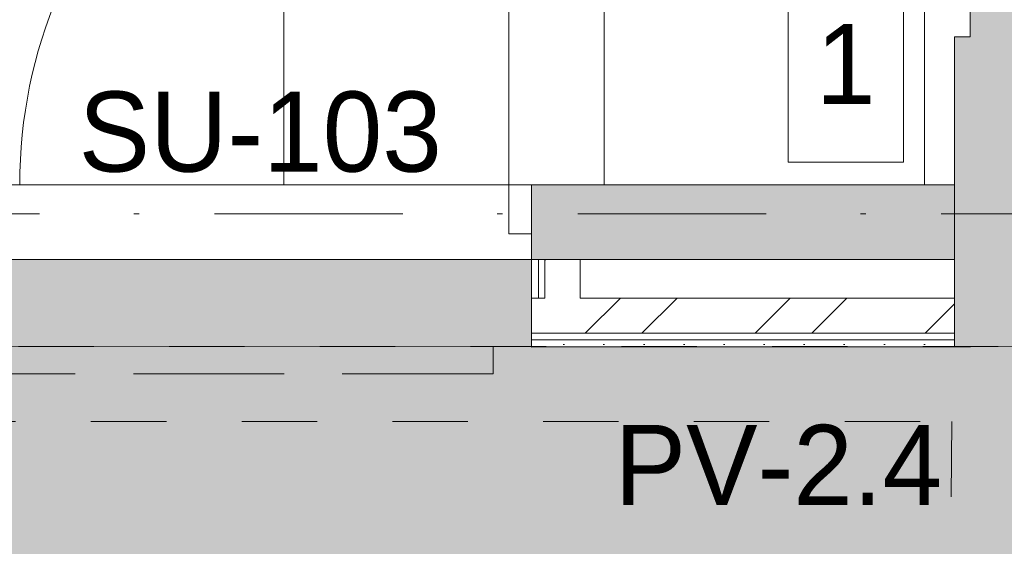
# Paper-space layout 'SA-902 Ruumi 103 siseviimistlused' of a CAD drawing. Header units: millimetres. Extents: x 15 to 415, y 5 to 292.
# Tile 42 of 71: x 117 to 135, y 186 to 196. Entities that reach past the tile are written whole.
import ezdxf
from ezdxf.xclip import XClip

# ---------------------------------------------------------------- set-up
doc = ezdxf.new("R2010")
doc.units = ezdxf.units.MM
doc.header["$MEASUREMENT"] = 0
doc.header["$XCLIPFRAME"] = 2
for name, pattern in [('Dot & Dashed', [6.702778, 3.527778, -1.763889, 0, -1.411111]), ('Hidden Line', [3.912222, 2.822222, -1.09]), ('Small Dashed', [2.822222, 1.411111, -1.411111]), ('Wipeout_Contour', [1000, 0, -1000])]:
    doc.linetypes.add(name, pattern=pattern)
for name, color, linetype in [('AR - Mööbel', 7, 'Continuous'), ('AR - Seinad SS 2', 7, 'Continuous'), ('AR - Seinad SS.ol', 7, 'Continuous'), ('AR - Talad', 7, 'Continuous'), ('AR - Teljed', 7, 'Continuous'), ('AR - Vahelaed', 7, 'Continuous'), ('Märkused - Muinsuskaitselised väärtused', 7, 'Continuous'), ('SA - põrandaviimistlus', 7, 'Continuous'), ('SA - tähistused - põrandaviimistlus', 7, 'Continuous')]:
    doc.layers.add(name, color=color, linetype=linetype)
doc.styles.add('GENERATED_STYLE_1', font='txt')
doc.styles.add('GENERATED_STYLE_3', font='txt')
doc.styles.add('GENERATED_STYLE_4', font='txt')
pattern_1 = [(0, (61.4492, 53.2755), (0, 0.75), [0, -0.75])]
pattern_2 = [(45, (61.4492, 53.2755), (-1.59099, 1.59099), []), (45, (60.919, 53.8058), (-1.59099, 1.59099), [])]

# ---------------------------------------------------------------- blocks, each defined once
blk = doc.blocks.new('Drawing_1_1', base_point=(61.449, 53.275))
at = {"layer": 'AR - Seinad SS 2', "linetype": 'Continuous', "lineweight": 13}
blk.add_hatch(color=252, dxfattribs=at).paths.add_polyline_path([(126.091, 192.767), (126.091, 191.367), (134.015, 191.367), (134.015, 192.767)])
at = {"layer": 'AR - Seinad SS.ol', "linetype": 'Continuous', "lineweight": 13}
for points in [[(134.312, 189.737), (149.415, 189.759), (149.403, 197.903), (134.3, 197.881)], [(134.312, 189.737), (134.304, 195.537), (134.015, 195.537), (134.015, 189.737)]]:
    blk.add_hatch(color=252, dxfattribs=at).paths.add_polyline_path(points)
at = {"layer": 'SA - põrandaviimistlus', "linetype": 'Continuous', "lineweight": 13}
h = blk.add_hatch(dxfattribs=at)
h.set_pattern_fill('Grid_600x600_0001', color=254, style=0, pattern_type=2)
h.set_pattern_definition([(0, (61.449, 53.2755), (0, 6), []), (90, (61.449, 53.2755), (-6, 0), [])])
h.paths.add_polyline_path([(105.721, 218.244), (105.386, 198.526), (106.736, 198.516), (106.695, 195.537), (108.166, 195.537), (108.166, 192.767), (134.015, 192.767), (134.015, 195.537), (134.304, 195.537), (134.3, 197.881), (142.202, 197.893), (142.23, 199.986), (149.429, 199.89), (149.404, 196.959), (152.262, 196.963), (152.267, 193.163), (188.583, 193.218), (188.577, 197.018), (193.466, 197.026), (193.466, 198.218), (199.166, 198.218), (199.166, 197.034), (214.276, 197.057), (214.287, 189.857), (213.642, 189.856), (213.261, 163.413), (213.958, 163.415), (213.978, 157.565), (211.724, 157.584), (211.333, 131.191), (212.783, 131.169), (212.78, 130.925), (213.902, 130.927), (213.914, 125.227), (190.819, 125.196), (190.815, 127.844), (145.517, 127.784), (145.519, 125.137), (140.626, 125.13), (140.59, 115.843), (138.333, 115.852), (138.179, 76.16), (140.436, 76.151), (140.419, 64.848), (197.715, 64.938), (197.754, 97.452), (212.734, 97.416), (212.689, 96.617), (213.675, 96.614), (213.665, 92.64), (238.665, 92.58), (238.675, 96.554), (243.295, 96.543), (244.201, 96.541), (244.201, 125.294), (238.914, 125.283), (238.901, 130.983), (240.061, 130.985), (240.061, 131.185), (242.964, 131.15), (242.962, 130.992), (244.201, 130.994), (244.201, 189.903), (243.683, 189.902), (243.288, 157.625), (239.687, 157.654), (239.666, 163.504), (240.46, 163.507), (240.783, 189.897), (240.067, 189.896), (240.056, 197.096), (244.201, 197.103), (244.201, 199.036), (201.166, 199.036), (201.166, 212.446), (209.761, 212.446, -0.068715), (209.037, 214.423), (199.166, 214.446), (199.166, 211.518), (193.466, 211.518), (193.425, 233.349), (149.874, 233.347), (149.792, 227.137), (142.592, 227.233), (142.704, 235.586), (114.929, 235.586), (114.929, 218.186), (107.051, 218.186)])
h.paths.add_polyline_path([(145.626, 67.938), (145.626, 122.227), (205.909, 122.227), (205.909, 100.452), (190.757, 100.452), (190.757, 67.938)], flags=0)
h.paths.add_polyline_path([(215.914, 134.278), (215.914, 189.096), (236.914, 189.096), (236.914, 134.278)], flags=0)
h.paths.add_polyline_path([(215.914, 100.452), (215.914, 122.227), (236.914, 122.227), (236.914, 100.452)], flags=0)
at = {"layer": 'SA - põrandaviimistlus', "linetype": 'Continuous', "lineweight": 20}
h = blk.add_hatch(dxfattribs=at)
h.set_pattern_fill('Carpet_tihe_0001', color=252, style=0, pattern_type=2)
h.set_pattern_definition([(45, (61.4492, 56.2755), (-0.954594, 0.954594), [0, -0.9, 0, -1.35]), (110, (64.4492, 56.2755), (1.268585, 0.461727), [0, -0.66, 0, -1.14])])
h.paths.add_polyline_path([(74.616, 140.163), (78.245, 139.844), (80.882, 185.741), (131.31, 185.739), (130.962, 130.817), (134.996, 130.823), (135.054, 140.028), (137.363, 140.013), (137.62, 180.434), (135.31, 180.448), (135.369, 189.739), (126.091, 189.728), (126.091, 191.367), (116.091, 191.367), (116.091, 189.737), (108.166, 189.737), (101.021, 189.737), (78.924, 189.737), (76.976, 189.737), (75.907, 154.818)])
at = {"layer": 'AR - Mööbel', "color": 1, "linetype": 'Hidden Line', "lineweight": 13}
for p, q in [((125.373, 189.737), (125.373, 189.23)), ((125.373, 189.23), (87.37, 189.23))]:
    blk.add_line(p, q, dxfattribs=at)
at = {"layer": 'AR - Seinad SS 2', "color": 5, "linetype": 'Continuous', "lineweight": 13}
for p, q in [((125.671, 192.767), (125.671, 201.927)), ((126.091, 192.767), (125.671, 192.767)), ((125.671, 192.767), (125.671, 191.847)), ((126.091, 191.847), (126.091, 192.767)), ((126.091, 192.767), (126.091, 191.847)), ((126.091, 192.767), (126.091, 191.847)), ((126.091, 192.767), (126.461, 192.767)), ((126.091, 192.767), (126.461, 192.767)), ((125.671, 191.847), (126.091, 191.847)), ((126.091, 191.847), (126.091, 191.367))]:
    blk.add_line(p, q, dxfattribs=at)
at = {"layer": 'AR - Seinad SS 2', "color": 252, "linetype": 'Continuous', "lineweight": 13}
for p, q in [((126.091, 192.767), (126.461, 192.767)), ((126.091, 192.767), (126.091, 191.847)), ((126.091, 191.847), (126.091, 191.367))]:
    blk.add_line(p, q, dxfattribs=at)
at = {"layer": 'AR - Seinad SS 2', "color": 252, "linetype": 'Continuous', "lineweight": 13, "flags": 128}
for points in [[(134.015, 192.767), (126.091, 192.767)], [(134.015, 191.367), (134.015, 192.767)], [(126.091, 191.367), (134.015, 191.367)]]:
    blk.add_lwpolyline(points, dxfattribs=at)
at = {"layer": 'AR - Seinad SS 2', "color": 5, "linetype": 'Continuous', "lineweight": 13}
blk.add_arc((125.671, 192.767), 9.16, 90, 180, dxfattribs=at)
at = {"layer": 'AR - Seinad SS.ol', "color": 252, "linetype": 'Continuous', "lineweight": 13}
blk.add_line((134.015, 195.537), (134.015, 189.737), dxfattribs=at)
at = {"layer": 'AR - Seinad SS.ol', "color": 252, "linetype": 'Continuous', "lineweight": 13, "flags": 128}
for points in [[(134.3, 197.881), (134.304, 195.537)], [(134.304, 195.537), (134.015, 195.537)], [(134.015, 189.737), (134.312, 189.737)], [(134.312, 189.737), (135.369, 189.739)]]:
    blk.add_lwpolyline(points, dxfattribs=at)
at = {"layer": 'AR - Talad', "color": 5, "linetype": 'Small Dashed', "lineweight": 13}
for p, q in [((78.334, 188.337), (133.96, 188.339)), ((133.96, 188.339), (133.604, 132.221))]:
    blk.add_line(p, q, dxfattribs=at)
at = {"layer": 'AR - Teljed', "color": 251, "linetype": 'Dot & Dashed', "lineweight": 13}
blk.add_line((52.131, 192.224), (244.201, 192.224), dxfattribs=at)
at = {"layer": 'AR - Vahelaed', "color": 252, "linetype": 'Continuous', "lineweight": 13, "flags": 128}
blk.add_lwpolyline([(73.586, 130.748), (134.996, 130.823), (135.369, 189.739), (76.976, 189.737), (75.907, 154.818)], close=True, dxfattribs=at)
at = {"layer": 'Märkused - Muinsuskaitselised väärtused', "color": 1, "linetype": 'Continuous', "lineweight": 13}
for p, q in [((130.897, 196.863), (130.897, 193.192)), ((133.057, 193.192), (133.057, 196.863)), ((130.897, 193.192), (133.057, 193.192))]:
    blk.add_line(p, q, dxfattribs=at)
at = {"layer": 'SA - põrandaviimistlus', "color": 252, "linetype": 'Continuous', "lineweight": 13, "flags": 128}
blk.add_lwpolyline([(134.3, 197.881), (134.304, 195.537), (134.015, 195.537), (134.015, 192.767), (108.166, 192.767), (108.166, 195.537), (106.695, 195.537), (106.736, 198.516)], dxfattribs=at)
blk.add_lwpolyline([(74.616, 140.163), (78.245, 139.844), (80.882, 185.741), (131.31, 185.739), (130.962, 130.817), (134.996, 130.823), (135.054, 140.028), (137.363, 140.013), (137.62, 180.434), (135.31, 180.448), (135.369, 189.739), (126.091, 189.728), (126.091, 191.367), (116.091, 191.367), (116.091, 189.737), (108.166, 189.737), (101.021, 189.737), (78.924, 189.737), (76.976, 189.737), (75.907, 154.818)], close=True, dxfattribs=at)
at = {"layer": 'AR - Seinad SS 2', "color": 5, "linetype": 'Continuous', "lineweight": 13, "insert": (117.614, 192.992), "char_height": 1.5, "attachment_point": 7, "style": 'GENERATED_STYLE_1'}
blk.add_mtext('{\\A1;SU-103}', dxfattribs=at)
at = {"layer": 'Märkused - Muinsuskaitselised väärtused', "color": 1, "linetype": 'Continuous', "lineweight": 13, "insert": (131.977, 194.278), "char_height": 1.5, "attachment_point": 8, "style": 'GENERATED_STYLE_4'}
blk.add_mtext('{\\A1;1}', dxfattribs=at)
at = {"layer": 'SA - tähistused - põrandaviimistlus', "color": 214, "linetype": 'Continuous', "lineweight": 15, "insert": (127.65, 188.273), "char_height": 1.5, "attachment_point": 1, "style": 'GENERATED_STYLE_3'}
blk.add_mtext('{\\A1;PV-2.4{\\A1;\\H0.66000x;\\S^  ;}{\\A1;\\H0.66000x;\\S^  ;} }', dxfattribs=at)
at = {"color": 254, "linetype": 'Wipeout_Contour', "lineweight": 0, "ltscale": 920.414528}
blk.add_wipeout([(134.015, 189.867), (126.091, 189.867), (126.091, 189.737), (134.015, 189.737)], dxfattribs=at).dxf.layer = 'AR - Seinad SS 2'
at = {"layer": 'AR - Seinad SS 2', "linetype": 'Continuous', "lineweight": 13}
h = blk.add_hatch(dxfattribs=at)
h.set_pattern_fill('Gypsum_0001', color=5, style=0, pattern_type=2)
h.set_pattern_definition(pattern_1)
h.paths.add_polyline_path([(134.015, 189.867), (126.091, 189.867), (126.091, 189.737), (134.015, 189.737)])
at = {"layer": 'AR - Seinad SS 2', "color": 5, "linetype": 'Continuous', "lineweight": 9, "flags": 128}
blk.add_lwpolyline([(126.091, 189.737), (134.015, 189.737)], dxfattribs=at)
at = {"layer": 'AR - Talad', "color": 5, "linetype": 'Small Dashed', "lineweight": 13}
blk.add_line((76.976, 189.737), (135.369, 189.739), dxfattribs=at)
at = {"color": 254, "linetype": 'Wipeout_Contour', "lineweight": 0, "ltscale": 920.82706}
blk.add_wipeout([(126.091, 189.867), (134.015, 189.867), (134.015, 189.987), (126.091, 189.987)], dxfattribs=at).dxf.layer = 'AR - Seinad SS 2'
at = {"layer": 'AR - Seinad SS 2', "linetype": 'Continuous', "lineweight": 13}
h = blk.add_hatch(dxfattribs=at)
h.set_pattern_fill('Gypsum_0001', color=5, style=0, pattern_type=2)
h.set_pattern_definition(pattern_1)
h.paths.add_polyline_path([(126.091, 189.867), (134.015, 189.867), (134.015, 189.987), (126.091, 189.987)])
at = {"layer": 'AR - Seinad SS 2', "color": 5, "linetype": 'Continuous', "lineweight": 9}
for p, q in [((126.091, 189.867), (134.015, 189.867)), ((126.091, 189.737), (126.091, 189.867))]:
    blk.add_line(p, q, dxfattribs=at)
at = {"color": 254, "linetype": 'Wipeout_Contour', "lineweight": 0, "ltscale": 922.113859}
blk.add_wipeout([(126.091, 190.647), (126.091, 189.987), (134.015, 189.987), (134.015, 190.647)], dxfattribs=at).dxf.layer = 'AR - Seinad SS 2'
at = {"layer": 'AR - Seinad SS 2', "linetype": 'Continuous', "lineweight": 13}
h = blk.add_hatch(dxfattribs=at)
h.set_pattern_fill('Steel_0001', color=5, style=0, pattern_type=2)
h.set_pattern_definition(pattern_2)
h.paths.add_polyline_path([(126.091, 190.647), (126.091, 189.987), (134.015, 189.987), (134.015, 190.647)])
at = {"layer": 'AR - Seinad SS 2', "color": 5, "linetype": 'Continuous', "lineweight": 9}
for p, q in [((126.091, 189.987), (126.091, 190.647)), ((126.091, 189.987), (134.015, 189.987)), ((126.091, 189.867), (126.091, 189.987))]:
    blk.add_line(p, q, dxfattribs=at)
at = {"layer": 'AR - Seinad SS 2', "color": 5, "linetype": 'Continuous', "lineweight": 9, "flags": 128}
for points in [[(126.341, 190.647), (126.091, 190.647)], [(134.015, 190.647), (127.001, 190.647)], [(134.015, 189.737), (134.015, 190.647)]]:
    blk.add_lwpolyline(points, dxfattribs=at)
at = {"color": 254, "linetype": 'Wipeout_Contour', "lineweight": 0, "ltscale": 915.634059}
blk.add_wipeout([(126.091, 191.367), (126.091, 190.647), (126.221, 190.647), (126.221, 191.367)], dxfattribs=at).dxf.layer = 'AR - Seinad SS 2'
at = {"layer": 'AR - Seinad SS 2', "linetype": 'Continuous', "lineweight": 13}
h = blk.add_hatch(dxfattribs=at)
h.set_pattern_fill('Gypsum_0001', color=5, style=0, pattern_type=2)
h.set_pattern_definition(pattern_1)
h.paths.add_polyline_path([(126.091, 191.367), (126.091, 190.647), (126.221, 190.647), (126.221, 191.367)])
at = {"layer": 'AR - Seinad SS 2', "color": 5, "linetype": 'Continuous', "lineweight": 9, "flags": 128}
blk.add_lwpolyline([(126.091, 191.367), (126.091, 190.647)], dxfattribs=at)
at = {"color": 254, "linetype": 'Wipeout_Contour', "lineweight": 0, "ltscale": 915.909729}
blk.add_wipeout([(126.221, 191.367), (126.221, 190.647), (126.341, 190.647), (126.341, 191.367)], dxfattribs=at).dxf.layer = 'AR - Seinad SS 2'
at = {"layer": 'AR - Seinad SS 2', "linetype": 'Continuous', "lineweight": 13}
h = blk.add_hatch(dxfattribs=at)
h.set_pattern_fill('Gypsum_0001', color=5, style=0, pattern_type=2)
h.set_pattern_definition(pattern_1)
h.paths.add_polyline_path([(126.221, 191.367), (126.221, 190.647), (126.341, 190.647), (126.341, 191.367)])
at = {"layer": 'AR - Seinad SS 2', "color": 5, "linetype": 'Continuous', "lineweight": 9}
blk.add_line((126.221, 191.367), (126.221, 190.647), dxfattribs=at)
at = {"color": 254, "linetype": 'Wipeout_Contour', "lineweight": 0, "ltscale": 916.770543}
blk.add_wipeout([(126.341, 191.367), (126.341, 190.647), (127.001, 190.647), (127.001, 191.367)], dxfattribs=at).dxf.layer = 'AR - Seinad SS 2'
at = {"layer": 'AR - Seinad SS 2', "linetype": 'Continuous', "lineweight": 13}
h = blk.add_hatch(dxfattribs=at)
h.set_pattern_fill('Steel_0001', color=5, style=0, pattern_type=2)
h.set_pattern_definition(pattern_2)
h.paths.add_polyline_path([(126.341, 191.367), (126.341, 190.647), (127.001, 190.647), (127.001, 191.367)])
at = {"layer": 'AR - Seinad SS 2', "color": 5, "linetype": 'Continuous', "lineweight": 9}
blk.add_line((126.341, 191.367), (126.341, 190.647), dxfattribs=at)
at = {"layer": 'AR - Seinad SS 2', "color": 5, "linetype": 'Continuous', "lineweight": 9, "flags": 128}
for points in [[(127.001, 191.367), (126.091, 191.367)], [(127.001, 190.647), (127.001, 191.367)], [(126.091, 190.647), (126.341, 190.647)]]:
    blk.add_lwpolyline(points, dxfattribs=at)

psp = doc.layouts.new('SA-902 Ruumi 103 siseviimistlused')

# ---------------------------------------------------------------- block references
at = {"color": 7, "linetype": 'Continuous', "lineweight": 13}
ref = psp.add_blockref('Drawing_1_1', (61.449, 53.275), dxfattribs=at)
XClip(ref).set_block_clipping_path([(24.1555726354, 26.0866641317), (244.2005401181, 283.9995795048)])

doc.saveas('drawing.dxf')
